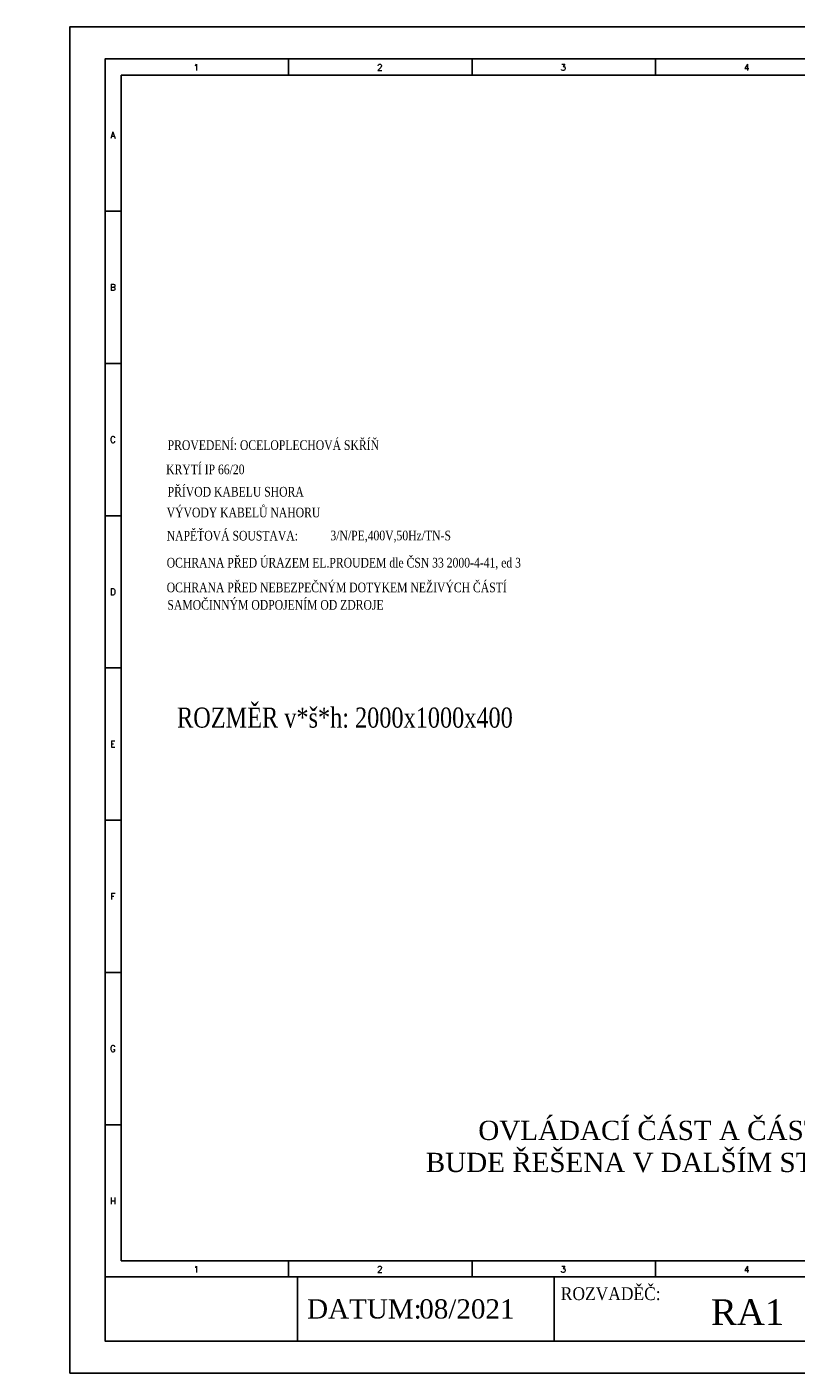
# Model space of a CAD drawing. Extents: x -1940 to 6437, y -1186 to -1165.
# Tile 2 of 10: x -1907 to -1895, y -1186 to -1165. Entities that reach past the tile are written whole.
import ezdxf
from ezdxf.enums import TextEntityAlignment as Align

# ---------------------------------------------------------------- set-up
doc = ezdxf.new("R2010")
doc.units = 0
doc.header["$MEASUREMENT"] = 0
doc.layers.get('0').update_dxf_attribs({"linetype": 'CONTINUOUS'})
doc.layers.add('Přístroje MaR', color=1, linetype='CONTINUOUS')
doc.layers.add('Výkres', color=4, linetype='CONTINUOUS')
doc.layers.add('Výkres netisk', color=7, linetype='CONTINUOUS', plot=False)
doc.styles.add('Romans', font='romans.shx')
doc.styles.get("Standard").update_dxf_attribs({"font": 'times.ttf'})

msp = doc.modelspace()

# ---------------------------------------------------------------- linework, layer by layer
at = {"layer": 'Výkres'}
for p, q in [((-1906.078, -1165.168, 15.563), (-1903.218, -1165.168, 15.563)), ((-1906.078, -1165.168, 15.563), (-1906.078, -1167.543, 15.563)), ((-1906.078, -1165.168, 15.563), (-1906.078, -1168.028, 15.563)), ((-1906.078, -1165.168, 15.563), (-1906.078, -1165.668, 15.563)), ((-1906.078, -1165.168, 15.563), (-1905.578, -1165.168, 15.563)), ((-1903.218, -1165.168, 15.563), (-1900.358, -1165.168, 15.563)), ((-1903.218, -1165.168, 15.563), (-1903.218, -1165.418, 15.563)), ((-1900.358, -1165.168, 15.563), (-1900.358, -1165.418, 15.563)), ((-1897.498, -1165.168, 15.563), (-1897.498, -1165.418, 15.563)), ((-1905.828, -1165.418, 15.563), (-1877.728, -1165.418, 15.563)), ((-1905.828, -1165.418, 15.563), (-1905.828, -1183.918, 15.563)), ((-1906.078, -1167.543, 15.563), (-1905.828, -1167.543, 15.563)), ((-1906.078, -1169.918, 15.563), (-1905.828, -1169.918, 15.563)), ((-1906.078, -1172.293, 15.563), (-1905.828, -1172.293, 15.563)), ((-1906.078, -1174.668, 15.563), (-1905.828, -1174.668, 15.563)), ((-1906.078, -1177.043, 15.563), (-1905.828, -1177.043, 15.563)), ((-1906.078, -1179.418, 15.563), (-1905.828, -1179.418, 15.563)), ((-1906.078, -1184.168, 15.563), (-1906.078, -1180.368, 15.563)), ((-1906.078, -1184.168, 15.563), (-1906.078, -1180.368, 15.563)), ((-1906.078, -1181.793, 15.563), (-1905.828, -1181.793, 15.563)), ((-1877.728, -1183.918, 15.563), (-1905.828, -1183.918, 15.563)), ((-1903.218, -1183.918, 15.563), (-1903.218, -1184.168, 15.563)), ((-1900.358, -1183.918, 15.563), (-1900.358, -1184.168, 15.563)), ((-1897.498, -1183.918, 15.563), (-1897.498, -1184.168, 15.563)), ((-1906.078, -1184.168, 15.563), (-1877.478, -1184.168, 15.563)), ((-1906.078, -1184.168, 15.563), (-1902.503, -1184.168, 15.563)), ((-1903.078, -1185.168, 15.563), (-1903.078, -1184.168, 15.563)), ((-1899.078, -1185.168, 15.563), (-1899.078, -1184.168, 15.563))]:
    msp.add_line(p, q, dxfattribs=at)
at = {"layer": 'Výkres', "elevation": 15.563}
msp.add_lwpolyline([(-1877.478, -1185.168), (-1906.078, -1185.168), (-1906.078, -1165.168), (-1877.478, -1165.168), (-1877.478, -1185.168)], close=True, dxfattribs=at)
at = {"layer": 'Výkres netisk', "color": 7, "elevation": 15.563}
msp.add_lwpolyline([(-1906.628, -1185.668), (-1876.928, -1185.668), (-1876.928, -1164.668), (-1906.628, -1164.668)], close=True, dxfattribs=at)

# ---------------------------------------------------------------- texts
at = {"color": 2, "ltscale": 0.3, "width": 0.8}
msp.add_text('KRYTÍ IP 66/20', height=0.15053, dxfattribs=at).set_placement((-1905.127, -1171.646, 354.348))
at = {"layer": 'Přístroje MaR', "color": 2, "ltscale": 0.3, "width": 0.8}
for s, height, p in [('PROVEDENÍ: OCELOPLECHOVÁ SKŘÍŇ', 0.15053, (-1905.103, -1171.267, 354.348)), ('PŘÍVOD KABELU SHORA', 0.15053, (-1905.103, -1171.994, 354.348)), ('VÝVODY KABELŮ NAHORU', 0.15053, (-1905.118, -1172.318, 354.348)), ('NAPĚŤOVÁ SOUSTAVA:', 0.15053, (-1905.118, -1172.68, 354.348)), ('3/N/PE,400V,50Hz/TN-S', 0.15053, (-1902.566, -1172.677, 354.348)), ('OCHRANA PŘED ÚRAZEM EL.PROUDEM dle ČSN 33 2000-4-41, ed 3', 0.15053, (-1905.118, -1173.101, 354.348)), ('OCHRANA PŘED NEBEZPEČNÝM DOTYKEM NEŽIVÝCH ČÁSTÍ', 0.15053, (-1905.118, -1173.487, 354.348)), ('SAMOČINNÝM ODPOJENÍM OD ZDROJE', 0.15053, (-1905.107, -1173.759, 354.348)), ('ROZMĚR v*š*h: 2000x1000x400', 0.31307, (-1904.956, -1175.599, 354.348))]:
    msp.add_text(s, height=height, dxfattribs=at).set_placement(p)
at = {"layer": 'Výkres', "style": 'Romans'}
for s, p in [('1', (-1904.655, -1165.349, 15.563)), ('2', (-1901.795, -1165.349, 15.563)), ('3', (-1898.935, -1165.349, 15.563)), ('4', (-1896.075, -1165.349, 15.563)), ('A', (-1905.956, -1166.406, 15.563)), ('B', (-1905.956, -1168.781, 15.563)), ('C', (-1905.956, -1171.156, 15.563)), ('D', (-1905.956, -1173.531, 15.563)), ('E', (-1905.956, -1175.906, 15.563)), ('F', (-1905.956, -1178.281, 15.563)), ('G', (-1905.956, -1180.656, 15.563)), ('H', (-1905.956, -1183.031, 15.563)), ('1', (-1904.655, -1184.099, 15.563)), ('2', (-1901.795, -1184.099, 15.563)), ('3', (-1898.935, -1184.099, 15.563)), ('4', (-1896.075, -1184.099, 15.563))]:
    msp.add_text(s, height=0.1, dxfattribs=at).set_placement(p, align=Align.CENTER)
at = {"layer": 'Výkres', "color": 1}
for s, p in [('OVLÁDACÍ ČÁST A ČÁST ZAPOJENÍ PLC S PŘÍSTROJI MaR (SNÍMAČE TEPLOTY, TLAKY...),', (-1890.757, -1182.032)), ('BUDE ŘEŠENA V DALŠÍM STUPNI PROJEKTOVÉ DOKUMENTACE, VE VÝROBNÍCH (DÍLENSKÝCH)', (-1890.757, -1182.532))]:
    msp.add_text(s, height=0.3, dxfattribs=at).set_placement(p, align=Align.CENTER)
at = {"layer": 'Výkres', "width": 0.9}
msp.add_text('ROZVADĚČ:', height=0.2, dxfattribs=at).set_placement((-1898.974, -1184.529, 15.563))
at = {"layer": 'Výkres'}
for s, p in [('DATUM:', (-1902.929, -1184.817, 15.563)), ('08/2021', (-1901.181, -1184.817, 15.563))]:
    msp.add_text(s, height=0.3, dxfattribs=at).set_placement(p)
msp.add_text('RA1', height=0.4, dxfattribs=at).set_placement((-1896.062, -1184.917, 15.563), align=Align.CENTER)

doc.saveas('drawing.dxf')
